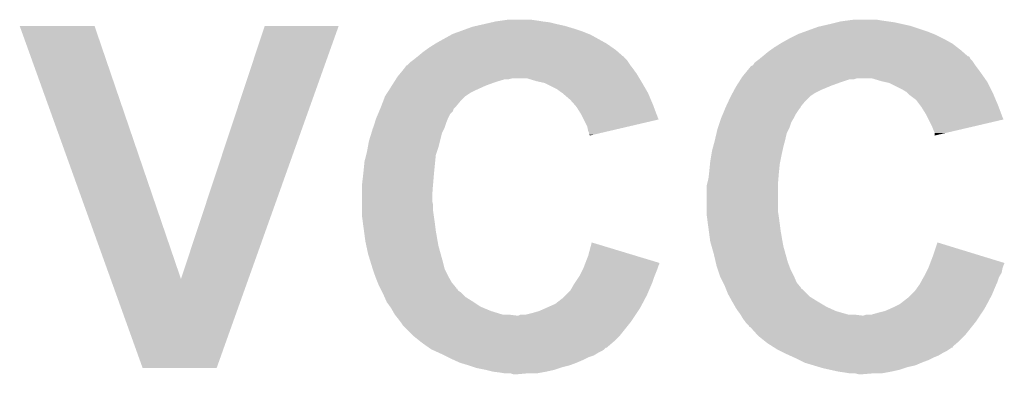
# Model space of a CAD drawing. Extents: x -0.05 to 0.95, y -0.15 to 2.1.
# Tile 16 of 35: x 0.336 to 0.4465, y 0.3623 to 0.4021. Entities that reach past the tile are written whole.
import ezdxf

# ---------------------------------------------------------------- set-up
doc = ezdxf.new("R2010")
doc.units = 0
doc.layers.add('HALL_CURRENT_24_V100_GTO', color=14, linetype='CONTINUOUS')

msp = doc.modelspace()

# ---------------------------------------------------------------- linework, layer by layer
at = {"layer": 'HALL_CURRENT_24_V100_GTO'}
for points in [[(0.34621, 0.373), (0.336, 0.4014), (0.3541, 0.373), (0.3444, 0.4014)], [(0.336, 0.4014), (0.336, 0.4014), (0.3444, 0.4014), (0.336, 0.4014)], [(0.3541, 0.373), (0.3635, 0.4014), (0.36167, 0.373), (0.3718, 0.4014)], [(0.3635, 0.4014), (0.3635, 0.4014), (0.3718, 0.4014), (0.3635, 0.4014)], [(0.38625, 0.4011), (0.3868, 0.4013), (0.3982, 0.4011), (0.39753, 0.4013)], [(0.3868, 0.4013), (0.38723, 0.4014), (0.39753, 0.4013), (0.3972, 0.4014)], [(0.38723, 0.4014), (0.3881, 0.4016), (0.3972, 0.4014), (0.3963, 0.4016)], [(0.3881, 0.4016), (0.38897, 0.4018), (0.3963, 0.4016), (0.3955, 0.4018)], [(0.38897, 0.4018), (0.3894, 0.4019), (0.3955, 0.4018), (0.3947, 0.4019)], [(0.3894, 0.4019), (0.3901, 0.402), (0.3947, 0.4019), (0.3941, 0.402)], [(0.3901, 0.402), (0.3908, 0.4021), (0.3941, 0.402), (0.3934, 0.4021)], [(0.42423, 0.4008), (0.4256, 0.4013), (0.4378, 0.4008), (0.4363, 0.4013)], [(0.4256, 0.4013), (0.42603, 0.4014), (0.4363, 0.4013), (0.436, 0.4014)], [(0.42603, 0.4014), (0.4269, 0.4016), (0.436, 0.4014), (0.4351, 0.4016)], [(0.4269, 0.4016), (0.4277, 0.4018), (0.4351, 0.4016), (0.4342, 0.4018)], [(0.4277, 0.4018), (0.4281, 0.4019), (0.4342, 0.4018), (0.4335, 0.4019)], [(0.4281, 0.4019), (0.42885, 0.402), (0.4335, 0.4019), (0.4328, 0.402)], [(0.42885, 0.402), (0.4296, 0.4021), (0.4328, 0.402), (0.4322, 0.4021)], [(0.3828, 0.3995), (0.38442, 0.4004), (0.40172, 0.3995), (0.4001, 0.4004)], [(0.38442, 0.4004), (0.3846, 0.4005), (0.4001, 0.4004), (0.39985, 0.4005)], [(0.3846, 0.4005), (0.38543, 0.4008), (0.39985, 0.4005), (0.3991, 0.4008)], [(0.38543, 0.4008), (0.38625, 0.4011), (0.3991, 0.4008), (0.3982, 0.4011)], [(0.4224, 0.4), (0.4232, 0.4004), (0.4396, 0.4), (0.4388, 0.4004)], [(0.4232, 0.4004), (0.4234, 0.4005), (0.4388, 0.4004), (0.43855, 0.4005)], [(0.4234, 0.4005), (0.42423, 0.4008), (0.43855, 0.4005), (0.4378, 0.4008)], [(0.38158, 0.3987), (0.382, 0.399), (0.4029, 0.3987), (0.40247, 0.399)], [(0.382, 0.399), (0.38264, 0.3994), (0.40247, 0.399), (0.4019, 0.3994)], [(0.38264, 0.3994), (0.3828, 0.3995), (0.4019, 0.3994), (0.40172, 0.3995)], [(0.42028, 0.3987), (0.4207, 0.399), (0.4416, 0.3987), (0.44121, 0.399)], [(0.4207, 0.399), (0.42134, 0.3994), (0.44121, 0.399), (0.4407, 0.3994)], [(0.42134, 0.3994), (0.4215, 0.3995), (0.4407, 0.3994), (0.44052, 0.3995)], [(0.4215, 0.3995), (0.42222, 0.3999), (0.44052, 0.3995), (0.4398, 0.3999)], [(0.42222, 0.3999), (0.4224, 0.4), (0.4398, 0.3999), (0.4396, 0.4)], [(0.3802, 0.3976), (0.38057, 0.3979), (0.4041, 0.3976), (0.4038, 0.3979)], [(0.38057, 0.3979), (0.3807, 0.398), (0.4038, 0.3979), (0.4038, 0.398)], [(0.3807, 0.398), (0.3813, 0.3985), (0.4037, 0.398), (0.40313, 0.3985)], [(0.3807, 0.398), (0.3807, 0.398), (0.4038, 0.398), (0.4037, 0.398)], [(0.3813, 0.3985), (0.38158, 0.3987), (0.40313, 0.3985), (0.4029, 0.3987)], [(0.41903, 0.3977), (0.41927, 0.3979), (0.4427, 0.3977), (0.4426, 0.3979)], [(0.41927, 0.3979), (0.4194, 0.398), (0.4426, 0.3979), (0.4425, 0.398)], [(0.4194, 0.398), (0.42, 0.3985), (0.4424, 0.398), (0.44183, 0.3985)], [(0.4194, 0.398), (0.4194, 0.398), (0.4425, 0.398), (0.4424, 0.398)], [(0.42, 0.3985), (0.42028, 0.3987), (0.44183, 0.3985), (0.4416, 0.3987)], [(0.37873, 0.3961), (0.3793, 0.3968), (0.4052, 0.3961), (0.40468, 0.3968)], [(0.3793, 0.3969), (0.3795, 0.397), (0.4046, 0.3969), (0.40453, 0.397)], [(0.3793, 0.3968), (0.3793, 0.3969), (0.40468, 0.3968), (0.4046, 0.3969)], [(0.3795, 0.397), (0.3798, 0.3973), (0.40453, 0.397), (0.40433, 0.3973)], [(0.3798, 0.3973), (0.38007, 0.3975), (0.40433, 0.3973), (0.4042, 0.3975)], [(0.38007, 0.3975), (0.3802, 0.3976), (0.4042, 0.3975), (0.4041, 0.3976)], [(0.41743, 0.3961), (0.418, 0.3968), (0.4439, 0.3961), (0.44338, 0.3968)], [(0.418, 0.3968), (0.4181, 0.3969), (0.44338, 0.3968), (0.4433, 0.3969)], [(0.4181, 0.3969), (0.4183, 0.397), (0.4433, 0.3969), (0.44323, 0.397)], [(0.4183, 0.397), (0.4185, 0.3973), (0.44323, 0.397), (0.44303, 0.3973)], [(0.4185, 0.3973), (0.41877, 0.3975), (0.44303, 0.3973), (0.4429, 0.3975)], [(0.41877, 0.3975), (0.4189, 0.3976), (0.4429, 0.3975), (0.4428, 0.3976)], [(0.4189, 0.3976), (0.41903, 0.3977), (0.4428, 0.3976), (0.4427, 0.3977)], [(0.37827, 0.3955), (0.3784, 0.3957), (0.40556, 0.3955), (0.40544, 0.3957)], [(0.3784, 0.3957), (0.37873, 0.3961), (0.40544, 0.3957), (0.4052, 0.3961)], [(0.41697, 0.3955), (0.4171, 0.3957), (0.44432, 0.3955), (0.44418, 0.3957)], [(0.4171, 0.3957), (0.41743, 0.3961), (0.44418, 0.3957), (0.4439, 0.3961)], [(0.37745, 0.3942), (0.37776, 0.3947), (0.3872, 0.3942), (0.3883, 0.3947)], [(0.37776, 0.3947), (0.37802, 0.3951), (0.3883, 0.3947), (0.3894, 0.3951)], [(0.37802, 0.3951), (0.37821, 0.3954), (0.3894, 0.3951), (0.3904, 0.3954)], [(0.37821, 0.3954), (0.37827, 0.3955), (0.3908, 0.3954), (0.3912, 0.3955)], [(0.394, 0.3952), (0.393, 0.3955), (0.40574, 0.3952), (0.40556, 0.3955)], [(0.39445, 0.3951), (0.394, 0.3952), (0.4058, 0.3951), (0.40574, 0.3952)], [(0.3949, 0.395), (0.39445, 0.3951), (0.40586, 0.395), (0.4058, 0.3951)], [(0.3963, 0.3943), (0.3949, 0.395), (0.40627, 0.3943), (0.40586, 0.395)], [(0.41618, 0.3942), (0.4164, 0.3946), (0.4259, 0.3942), (0.42686, 0.3946)], [(0.4164, 0.3946), (0.41646, 0.3947), (0.42686, 0.3946), (0.4271, 0.3947)], [(0.41646, 0.3947), (0.41672, 0.3951), (0.4271, 0.3947), (0.4282, 0.3951)], [(0.41672, 0.3951), (0.41691, 0.3954), (0.4282, 0.3951), (0.4291, 0.3954)], [(0.41691, 0.3954), (0.41697, 0.3955), (0.4296, 0.3954), (0.4299, 0.3955)], [(0.41691, 0.3954), (0.41691, 0.3954), (0.4291, 0.3954), (0.4296, 0.3954)], [(0.41697, 0.3955), (0.41697, 0.3955), (0.4299, 0.3955), (0.4317, 0.3955)], [(0.4327, 0.3952), (0.4317, 0.3955), (0.44453, 0.3952), (0.44432, 0.3955)], [(0.43315, 0.3951), (0.4327, 0.3952), (0.4446, 0.3951), (0.44453, 0.3952)], [(0.4336, 0.395), (0.43315, 0.3951), (0.44465, 0.395), (0.4446, 0.3951)], [(0.435, 0.3943), (0.4336, 0.395), (0.445, 0.3943), (0.44465, 0.395)], [(0.37681, 0.393), (0.377, 0.3935), (0.3855, 0.393), (0.386, 0.3935)], [(0.377, 0.3935), (0.37725, 0.3939), (0.386, 0.3935), (0.3866, 0.3939)], [(0.37725, 0.3939), (0.37745, 0.3942), (0.3866, 0.3939), (0.3872, 0.3942)], [(0.3967, 0.394), (0.3963, 0.3943), (0.40644, 0.394), (0.40627, 0.3943)], [(0.39685, 0.3939), (0.3967, 0.394), (0.4065, 0.3939), (0.40644, 0.394)], [(0.397, 0.3938), (0.39685, 0.3939), (0.40654, 0.3938), (0.4065, 0.3939)], [(0.3971, 0.3937), (0.397, 0.3938), (0.40659, 0.3937), (0.40654, 0.3938)], [(0.3978, 0.3931), (0.3971, 0.3937), (0.40684, 0.3931), (0.40659, 0.3937)], [(0.41557, 0.393), (0.4158, 0.3935), (0.4242, 0.393), (0.4247, 0.3935)], [(0.4158, 0.3935), (0.41602, 0.3939), (0.4247, 0.3935), (0.4253, 0.3939)], [(0.41602, 0.3939), (0.41618, 0.3942), (0.4253, 0.3939), (0.4259, 0.3942)], [(0.4355, 0.394), (0.435, 0.3943), (0.44515, 0.394), (0.445, 0.3943)], [(0.4356, 0.3939), (0.4355, 0.394), (0.4452, 0.3939), (0.44515, 0.394)], [(0.4358, 0.3937), (0.4356, 0.3939), (0.44529, 0.3937), (0.4452, 0.3939)], [(0.4366, 0.3931), (0.4358, 0.3937), (0.44554, 0.3931), (0.44529, 0.3937)], [(0.3765, 0.3922), (0.37658, 0.3924), (0.3848, 0.3922), (0.385, 0.3924)], [(0.37658, 0.3924), (0.37681, 0.393), (0.385, 0.3924), (0.3855, 0.393)], [(0.39833, 0.3925), (0.3978, 0.3931), (0.4071, 0.3925), (0.40684, 0.3931)], [(0.3985, 0.3923), (0.39833, 0.3925), (0.40717, 0.3923), (0.4071, 0.3925)], [(0.399, 0.3915), (0.3985, 0.3923), (0.40747, 0.3915), (0.40717, 0.3923)], [(0.4152, 0.3922), (0.41529, 0.3924), (0.4236, 0.3922), (0.4237, 0.3924)], [(0.41529, 0.3924), (0.41557, 0.393), (0.4237, 0.3924), (0.4242, 0.393)], [(0.43705, 0.3925), (0.4366, 0.3931), (0.4458, 0.3925), (0.44554, 0.3931)], [(0.4372, 0.3923), (0.43705, 0.3925), (0.44587, 0.3923), (0.4458, 0.3925)], [(0.4377, 0.3915), (0.4372, 0.3923), (0.44617, 0.3915), (0.44587, 0.3923)], [(0.37604, 0.3911), (0.37621, 0.3915), (0.3841, 0.3911), (0.3843, 0.3915)], [(0.37621, 0.3915), (0.37633, 0.3918), (0.3843, 0.3915), (0.3846, 0.3918)], [(0.37633, 0.3918), (0.37646, 0.3921), (0.3846, 0.3918), (0.3847, 0.3921)], [(0.37646, 0.3921), (0.3765, 0.3922), (0.3847, 0.3921), (0.3848, 0.3922)], [(0.3993, 0.3909), (0.399, 0.3915), (0.4077, 0.3909), (0.40747, 0.3915)], [(0.41474, 0.3911), (0.41491, 0.3915), (0.4229, 0.3911), (0.4231, 0.3915)], [(0.41491, 0.3915), (0.41516, 0.3921), (0.4231, 0.3915), (0.4235, 0.3921)], [(0.41516, 0.3921), (0.4152, 0.3922), (0.4235, 0.3921), (0.4236, 0.3922)], [(0.438, 0.3909), (0.4377, 0.3915), (0.4464, 0.3909), (0.44617, 0.3915)], [(0.37567, 0.39), (0.37587, 0.3906), (0.3837, 0.39), (0.3839, 0.3906)], [(0.37587, 0.3906), (0.376, 0.391), (0.3839, 0.3906), (0.38406, 0.391)], [(0.376, 0.391), (0.37604, 0.3911), (0.38406, 0.391), (0.3841, 0.3911)], [(0.3997, 0.3901), (0.3993, 0.3909), (0.40428, 0.3901), (0.4077, 0.3909)], [(0.3998, 0.3896), (0.3997, 0.3901), (0.40214, 0.3896), (0.40428, 0.3901)], [(0.41437, 0.39), (0.41457, 0.3906), (0.4224, 0.39), (0.4226, 0.3906)], [(0.41457, 0.3906), (0.4147, 0.391), (0.4226, 0.3906), (0.42284, 0.391)], [(0.4147, 0.391), (0.41474, 0.3911), (0.42284, 0.391), (0.4229, 0.3911)], [(0.4384, 0.3901), (0.438, 0.3909), (0.44298, 0.3901), (0.4464, 0.3909)], [(0.4386, 0.3896), (0.4384, 0.3901), (0.44083, 0.3896), (0.44298, 0.3901)], [(0.3752, 0.3885), (0.37548, 0.3894), (0.38317, 0.3885), (0.3834, 0.3894)], [(0.37548, 0.3894), (0.3756, 0.3898), (0.3834, 0.3894), (0.3836, 0.3898)], [(0.3756, 0.3898), (0.37567, 0.39), (0.3836, 0.3898), (0.3837, 0.39)], [(0.3999, 0.3894), (0.3998, 0.3896), (0.40128, 0.3894), (0.40214, 0.3896)], [(0.3999, 0.3892), (0.3999, 0.3894), (0.40043, 0.3892), (0.40128, 0.3894)], [(0.4, 0.3891), (0.3999, 0.3892), (0.4, 0.3891), (0.40043, 0.3892)], [(0.414, 0.3885), (0.41421, 0.3894), (0.42188, 0.3885), (0.4221, 0.3894)], [(0.41421, 0.3894), (0.4143, 0.3898), (0.4221, 0.3894), (0.4223, 0.3898)], [(0.4143, 0.3898), (0.41437, 0.39), (0.4223, 0.3898), (0.4224, 0.39)], [(0.4387, 0.3894), (0.4386, 0.3896), (0.43998, 0.3894), (0.44083, 0.3896)], [(0.4387, 0.3891), (0.4387, 0.3894), (0.4387, 0.3891), (0.43998, 0.3894)], [(0.37507, 0.3878), (0.3752, 0.3885), (0.383, 0.3878), (0.38317, 0.3885)], [(0.41381, 0.3878), (0.414, 0.3885), (0.4217, 0.3878), (0.42188, 0.3885)], [(0.3747, 0.3862), (0.37488, 0.3869), (0.38263, 0.3862), (0.3827, 0.3869)], [(0.37488, 0.3869), (0.375, 0.3874), (0.3827, 0.3869), (0.38287, 0.3874)], [(0.375, 0.3874), (0.37507, 0.3878), (0.38287, 0.3874), (0.383, 0.3878)], [(0.4135, 0.3862), (0.41362, 0.3869), (0.42136, 0.3862), (0.4215, 0.3869)], [(0.41362, 0.3869), (0.4137, 0.3874), (0.4215, 0.3869), (0.42161, 0.3874)], [(0.4137, 0.3874), (0.41381, 0.3878), (0.42161, 0.3874), (0.4217, 0.3878)], [(0.3746, 0.3852), (0.3747, 0.3862), (0.38253, 0.3852), (0.38263, 0.3862)], [(0.4134, 0.3852), (0.41347, 0.3859), (0.42123, 0.3852), (0.4213, 0.3859)], [(0.41347, 0.3859), (0.4135, 0.3862), (0.4213, 0.3859), (0.42136, 0.3862)], [(0.3745, 0.3843), (0.37457, 0.3849), (0.38245, 0.3843), (0.3825, 0.3849)], [(0.37457, 0.3849), (0.3746, 0.3852), (0.3825, 0.3849), (0.38253, 0.3852)], [(0.4133, 0.3843), (0.41337, 0.3849), (0.42115, 0.3843), (0.4212, 0.3849)], [(0.41337, 0.3849), (0.4134, 0.3852), (0.4212, 0.3849), (0.42123, 0.3852)], [(0.3744, 0.3835), (0.37443, 0.3837), (0.38238, 0.3835), (0.3824, 0.3837)], [(0.3744, 0.3824), (0.3744, 0.3835), (0.3823, 0.3824), (0.38238, 0.3835)], [(0.37443, 0.3837), (0.3745, 0.3843), (0.3824, 0.3837), (0.38245, 0.3843)], [(0.4131, 0.3835), (0.41315, 0.3837), (0.4211, 0.3835), (0.4211, 0.3837)], [(0.4131, 0.3806), (0.4131, 0.3835), (0.4211, 0.3806), (0.4211, 0.3835)], [(0.41315, 0.3837), (0.4133, 0.3843), (0.4211, 0.3837), (0.42115, 0.3843)], [(0.3744, 0.3817), (0.3744, 0.3824), (0.3823, 0.3817), (0.3823, 0.3824)], [(0.3744, 0.3813), (0.3744, 0.3817), (0.3824, 0.3813), (0.3823, 0.3817)], [(0.3744, 0.3806), (0.3744, 0.3813), (0.3824, 0.3806), (0.3824, 0.3813)], [(0.3744, 0.3802), (0.3744, 0.3806), (0.38246, 0.3802), (0.3824, 0.3806)], [(0.37453, 0.3792), (0.3744, 0.3802), (0.3826, 0.3792), (0.38246, 0.3802)], [(0.4131, 0.3802), (0.4131, 0.3806), (0.42116, 0.3802), (0.4211, 0.3806)], [(0.41323, 0.3792), (0.4131, 0.3802), (0.4213, 0.3792), (0.42116, 0.3802)], [(0.37464, 0.3784), (0.37453, 0.3792), (0.3827, 0.3784), (0.3826, 0.3792)], [(0.41334, 0.3784), (0.41323, 0.3792), (0.4214, 0.3784), (0.4213, 0.3792)], [(0.3748, 0.3772), (0.37464, 0.3784), (0.38291, 0.3772), (0.3827, 0.3784)], [(0.4135, 0.3772), (0.41334, 0.3784), (0.42161, 0.3772), (0.4214, 0.3784)], [(0.37491, 0.3767), (0.3748, 0.3772), (0.383, 0.3767), (0.38291, 0.3772)], [(0.3998, 0.3756), (0.4002, 0.3771), (0.40515, 0.3756), (0.4002, 0.3771)], [(0.41364, 0.3767), (0.4135, 0.3772), (0.4217, 0.3767), (0.42161, 0.3772)], [(0.4385, 0.3756), (0.439, 0.3771), (0.44389, 0.3756), (0.439, 0.3771)], [(0.3751, 0.3758), (0.37491, 0.3767), (0.38325, 0.3758), (0.383, 0.3767)], [(0.37538, 0.3749), (0.3751, 0.3758), (0.3835, 0.3749), (0.38325, 0.3758)], [(0.4139, 0.3758), (0.41364, 0.3767), (0.42195, 0.3758), (0.4217, 0.3767)], [(0.41411, 0.3749), (0.4139, 0.3758), (0.4222, 0.3749), (0.42195, 0.3758)], [(0.3755, 0.3745), (0.37538, 0.3749), (0.3836, 0.3745), (0.3835, 0.3749)], [(0.39938, 0.3745), (0.39945, 0.3747), (0.4077, 0.3745), (0.4078, 0.3747)], [(0.39945, 0.3747), (0.39949, 0.3748), (0.4078, 0.3747), (0.4078, 0.3748)], [(0.39949, 0.3748), (0.3998, 0.3756), (0.4078, 0.3748), (0.40515, 0.3756)], [(0.4142, 0.3745), (0.41411, 0.3749), (0.42235, 0.3745), (0.4222, 0.3749)], [(0.43808, 0.3745), (0.43815, 0.3747), (0.4464, 0.3745), (0.4465, 0.3747)], [(0.43815, 0.3747), (0.43819, 0.3748), (0.4465, 0.3747), (0.4465, 0.3748)], [(0.43819, 0.3748), (0.4385, 0.3756), (0.4465, 0.3748), (0.44389, 0.3756)], [(0.37563, 0.3741), (0.3755, 0.3745), (0.3837, 0.3741), (0.3836, 0.3745)], [(0.3759, 0.3733), (0.37563, 0.3741), (0.3841, 0.3733), (0.3837, 0.3741)], [(0.3988, 0.3733), (0.39925, 0.3742), (0.40724, 0.3733), (0.4076, 0.3742)], [(0.39925, 0.3742), (0.3993, 0.3743), (0.4076, 0.3742), (0.40763, 0.3743)], [(0.3993, 0.3743), (0.39938, 0.3745), (0.40763, 0.3743), (0.4077, 0.3745)], [(0.41433, 0.3741), (0.4142, 0.3745), (0.4225, 0.3741), (0.42235, 0.3745)], [(0.4146, 0.3733), (0.41433, 0.3741), (0.4229, 0.3733), (0.4225, 0.3741)], [(0.4375, 0.3733), (0.4377, 0.3737), (0.44596, 0.3733), (0.4462, 0.3737)], [(0.4377, 0.3737), (0.43795, 0.3742), (0.4462, 0.3737), (0.4463, 0.3742)], [(0.43795, 0.3742), (0.438, 0.3743), (0.4463, 0.3742), (0.44633, 0.3743)], [(0.438, 0.3743), (0.43808, 0.3745), (0.44633, 0.3743), (0.4464, 0.3745)], [(0.3498, 0.363), (0.34621, 0.373), (0.3581, 0.363), (0.36167, 0.373)], [(0.37618, 0.3726), (0.3759, 0.3733), (0.3845, 0.3726), (0.3841, 0.3733)], [(0.3763, 0.3723), (0.37618, 0.3726), (0.38475, 0.3723), (0.3845, 0.3726)], [(0.3978, 0.3717), (0.3982, 0.3724), (0.40661, 0.3717), (0.40691, 0.3724)], [(0.3982, 0.3724), (0.39833, 0.3726), (0.40691, 0.3724), (0.407, 0.3726)], [(0.39833, 0.3726), (0.39873, 0.3732), (0.407, 0.3726), (0.4072, 0.3732)], [(0.39873, 0.3732), (0.3988, 0.3733), (0.4072, 0.3732), (0.40724, 0.3733)], [(0.41495, 0.3726), (0.4146, 0.3733), (0.4232, 0.3726), (0.4229, 0.3733)], [(0.4151, 0.3723), (0.41495, 0.3726), (0.42345, 0.3723), (0.4232, 0.3726)], [(0.4365, 0.3717), (0.437, 0.3724), (0.44531, 0.3717), (0.44561, 0.3724)], [(0.437, 0.3724), (0.43711, 0.3726), (0.44561, 0.3724), (0.4457, 0.3726)], [(0.43711, 0.3726), (0.43744, 0.3732), (0.4457, 0.3726), (0.4459, 0.3732)], [(0.43744, 0.3732), (0.4375, 0.3733), (0.4459, 0.3732), (0.44596, 0.3733)], [(0.37645, 0.372), (0.3763, 0.3723), (0.385, 0.372), (0.38475, 0.3723)], [(0.3765, 0.3719), (0.37645, 0.372), (0.385, 0.3719), (0.385, 0.372)], [(0.3766, 0.3717), (0.3765, 0.3719), (0.3852, 0.3717), (0.3851, 0.3719)], [(0.3765, 0.3719), (0.3765, 0.3719), (0.3851, 0.3719), (0.385, 0.3719)], [(0.3767, 0.3715), (0.3766, 0.3717), (0.3855, 0.3715), (0.3852, 0.3717)], [(0.3768, 0.3713), (0.3767, 0.3715), (0.3857, 0.3713), (0.3855, 0.3715)], [(0.37693, 0.371), (0.3768, 0.3713), (0.386, 0.371), (0.3857, 0.3713)], [(0.3973, 0.3712), (0.3978, 0.3717), (0.4064, 0.3712), (0.40661, 0.3717)], [(0.41522, 0.372), (0.4151, 0.3723), (0.4237, 0.372), (0.42345, 0.3723)], [(0.41526, 0.3719), (0.41522, 0.372), (0.4237, 0.3719), (0.4237, 0.372)], [(0.4155, 0.3713), (0.41526, 0.3719), (0.4244, 0.3713), (0.4238, 0.3719)], [(0.41526, 0.3719), (0.41526, 0.3719), (0.4238, 0.3719), (0.4237, 0.3719)], [(0.41567, 0.371), (0.4155, 0.3713), (0.4247, 0.371), (0.4244, 0.3713)], [(0.436, 0.3712), (0.4365, 0.3717), (0.4451, 0.3712), (0.44531, 0.3717)], [(0.37716, 0.3705), (0.37693, 0.371), (0.3868, 0.3705), (0.386, 0.371)], [(0.3772, 0.3704), (0.37716, 0.3705), (0.38695, 0.3704), (0.3868, 0.3705)], [(0.37756, 0.3699), (0.3772, 0.3704), (0.3877, 0.3699), (0.38695, 0.3704)], [(0.39497, 0.3697), (0.3961, 0.3702), (0.4056, 0.3697), (0.40587, 0.3702)], [(0.3961, 0.3702), (0.397, 0.3709), (0.40587, 0.3702), (0.40624, 0.3709)], [(0.397, 0.3709), (0.3973, 0.3712), (0.40624, 0.3709), (0.4064, 0.3712)], [(0.41594, 0.3705), (0.41567, 0.371), (0.4255, 0.3705), (0.4247, 0.371)], [(0.416, 0.3704), (0.41594, 0.3705), (0.42567, 0.3704), (0.4255, 0.3705)], [(0.41629, 0.3699), (0.416, 0.3704), (0.4265, 0.3699), (0.42567, 0.3704)], [(0.434, 0.3698), (0.4348, 0.3702), (0.44435, 0.3698), (0.44457, 0.3702)], [(0.4348, 0.3702), (0.4357, 0.3709), (0.44457, 0.3702), (0.44494, 0.3709)], [(0.4357, 0.3709), (0.436, 0.3712), (0.44494, 0.3709), (0.4451, 0.3712)], [(0.3777, 0.3697), (0.37756, 0.3699), (0.38818, 0.3697), (0.3877, 0.3699)], [(0.37787, 0.3694), (0.3777, 0.3697), (0.3889, 0.3694), (0.38818, 0.3697)], [(0.3781, 0.369), (0.37787, 0.3694), (0.3902, 0.369), (0.3889, 0.3694)], [(0.3928, 0.369), (0.3936, 0.3692), (0.40513, 0.369), (0.40527, 0.3692)], [(0.3936, 0.3692), (0.3943, 0.3694), (0.40527, 0.3692), (0.4054, 0.3694)], [(0.3943, 0.3694), (0.39497, 0.3697), (0.4054, 0.3694), (0.4056, 0.3697)], [(0.4164, 0.3697), (0.41629, 0.3699), (0.42694, 0.3697), (0.4265, 0.3699)], [(0.41661, 0.3694), (0.4164, 0.3697), (0.4276, 0.3694), (0.42694, 0.3697)], [(0.4169, 0.369), (0.41661, 0.3694), (0.429, 0.369), (0.4276, 0.3694)], [(0.4316, 0.369), (0.4323, 0.3692), (0.44383, 0.369), (0.44397, 0.3692)], [(0.4323, 0.3692), (0.4331, 0.3694), (0.44397, 0.3692), (0.4441, 0.3694)], [(0.4331, 0.3694), (0.43378, 0.3697), (0.4441, 0.3694), (0.4443, 0.3697)], [(0.43378, 0.3697), (0.434, 0.3698), (0.4443, 0.3697), (0.44435, 0.3698)], [(0.37818, 0.3689), (0.3781, 0.369), (0.3917, 0.3689), (0.3909, 0.369)], [(0.3785, 0.3685), (0.37818, 0.3689), (0.4048, 0.3685), (0.40507, 0.3689)], [(0.37872, 0.3682), (0.3785, 0.3685), (0.4046, 0.3682), (0.4048, 0.3685)], [(0.3788, 0.3681), (0.37872, 0.3682), (0.40452, 0.3681), (0.4046, 0.3682)], [(0.379, 0.3678), (0.3788, 0.3681), (0.40428, 0.3678), (0.40452, 0.3681)], [(0.392, 0.3689), (0.3922, 0.369), (0.40507, 0.3689), (0.40513, 0.369)], [(0.41696, 0.3689), (0.4169, 0.369), (0.4305, 0.3689), (0.4297, 0.369)], [(0.4172, 0.3685), (0.41696, 0.3689), (0.4435, 0.3685), (0.44377, 0.3689)], [(0.41743, 0.3682), (0.4172, 0.3685), (0.4433, 0.3682), (0.4435, 0.3685)], [(0.4175, 0.3681), (0.41743, 0.3682), (0.44322, 0.3681), (0.4433, 0.3682)], [(0.4178, 0.3678), (0.4175, 0.3681), (0.44298, 0.3678), (0.44322, 0.3681)], [(0.4307, 0.3689), (0.431, 0.369), (0.44377, 0.3689), (0.44383, 0.369)], [(0.3801, 0.3667), (0.379, 0.3678), (0.4034, 0.3667), (0.40428, 0.3678)], [(0.4179, 0.3676), (0.4178, 0.3678), (0.44282, 0.3676), (0.44298, 0.3678)], [(0.41881, 0.3667), (0.418, 0.3676), (0.4421, 0.3667), (0.44282, 0.3676)], [(0.3802, 0.3666), (0.3801, 0.3667), (0.4033, 0.3666), (0.4034, 0.3667)], [(0.38095, 0.366), (0.3802, 0.3666), (0.4027, 0.366), (0.4033, 0.3666)], [(0.3812, 0.3658), (0.38095, 0.366), (0.40247, 0.3658), (0.4027, 0.366)], [(0.38177, 0.3654), (0.3812, 0.3658), (0.402, 0.3654), (0.40247, 0.3658)], [(0.4189, 0.3666), (0.41881, 0.3667), (0.442, 0.3666), (0.4421, 0.3667)], [(0.41965, 0.366), (0.4189, 0.3666), (0.4414, 0.366), (0.442, 0.3666)], [(0.4199, 0.3658), (0.41965, 0.366), (0.44117, 0.3658), (0.4414, 0.366)], [(0.42053, 0.3654), (0.4199, 0.3658), (0.4407, 0.3654), (0.44117, 0.3658)], [(0.38191, 0.3653), (0.38177, 0.3654), (0.4019, 0.3653), (0.402, 0.3654)], [(0.3822, 0.3651), (0.38191, 0.3653), (0.4016, 0.3651), (0.4018, 0.3653)], [(0.38191, 0.3653), (0.38191, 0.3653), (0.4018, 0.3653), (0.4019, 0.3653)], [(0.38264, 0.3649), (0.3822, 0.3651), (0.4013, 0.3649), (0.4016, 0.3651)], [(0.38308, 0.3647), (0.38264, 0.3649), (0.4009, 0.3647), (0.4013, 0.3649)], [(0.3833, 0.3646), (0.38308, 0.3647), (0.40073, 0.3646), (0.4009, 0.3647)], [(0.42069, 0.3653), (0.42053, 0.3654), (0.4407, 0.3653), (0.4407, 0.3654)], [(0.421, 0.3651), (0.42069, 0.3653), (0.4403, 0.3651), (0.4406, 0.3653)], [(0.42069, 0.3653), (0.42069, 0.3653), (0.4406, 0.3653), (0.4407, 0.3653)], [(0.4214, 0.3649), (0.421, 0.3651), (0.44, 0.3649), (0.4403, 0.3651)], [(0.4218, 0.3647), (0.4214, 0.3649), (0.4396, 0.3647), (0.44, 0.3649)], [(0.422, 0.3646), (0.4218, 0.3647), (0.43943, 0.3646), (0.4396, 0.3647)], [(0.3837, 0.3644), (0.3833, 0.3646), (0.4004, 0.3644), (0.40073, 0.3646)], [(0.3841, 0.3642), (0.3837, 0.3644), (0.3998, 0.3642), (0.4004, 0.3644)], [(0.3843, 0.3641), (0.3841, 0.3642), (0.3996, 0.3641), (0.3998, 0.3642)], [(0.38474, 0.3639), (0.3843, 0.3641), (0.3992, 0.3639), (0.3996, 0.3641)], [(0.3854, 0.3636), (0.38474, 0.3639), (0.3985, 0.3636), (0.3992, 0.3639)], [(0.3864, 0.3633), (0.3854, 0.3636), (0.3977, 0.3633), (0.3985, 0.3636)], [(0.42244, 0.3644), (0.422, 0.3646), (0.4391, 0.3644), (0.43943, 0.3646)], [(0.42288, 0.3642), (0.42244, 0.3644), (0.4386, 0.3642), (0.4391, 0.3644)], [(0.4231, 0.3641), (0.42288, 0.3642), (0.4384, 0.3641), (0.4386, 0.3642)], [(0.4235, 0.3639), (0.4231, 0.3641), (0.438, 0.3639), (0.4384, 0.3641)], [(0.4241, 0.3636), (0.4235, 0.3639), (0.4372, 0.3636), (0.438, 0.3639)], [(0.4251, 0.3633), (0.4241, 0.3636), (0.4365, 0.3633), (0.4372, 0.3636)], [(0.387, 0.3631), (0.3864, 0.3633), (0.3969, 0.3631), (0.3977, 0.3633)], [(0.3873, 0.363), (0.387, 0.3631), (0.3966, 0.363), (0.3969, 0.3631)], [(0.3883, 0.3628), (0.3873, 0.363), (0.396, 0.3628), (0.3966, 0.363)], [(0.3891, 0.3626), (0.3883, 0.3628), (0.3951, 0.3626), (0.396, 0.3628)], [(0.3899, 0.3625), (0.3891, 0.3626), (0.39455, 0.3625), (0.3951, 0.3626)], [(0.3905, 0.3624), (0.3899, 0.3625), (0.394, 0.3624), (0.39455, 0.3625)], [(0.42577, 0.3631), (0.4251, 0.3633), (0.4356, 0.3631), (0.4365, 0.3633)], [(0.4261, 0.363), (0.42577, 0.3631), (0.4353, 0.363), (0.4356, 0.3631)], [(0.427, 0.3628), (0.4261, 0.363), (0.4347, 0.3628), (0.4353, 0.363)], [(0.4279, 0.3626), (0.427, 0.3628), (0.4338, 0.3626), (0.4347, 0.3628)], [(0.4286, 0.3625), (0.4279, 0.3626), (0.43325, 0.3625), (0.4338, 0.3626)], [(0.4292, 0.3624), (0.4286, 0.3625), (0.4327, 0.3624), (0.43325, 0.3625)], [(0.3914, 0.3623), (0.3911, 0.3624), (0.3918, 0.3623), (0.3929, 0.3624)], [(0.4302, 0.3623), (0.4298, 0.3624), (0.4305, 0.3623), (0.4317, 0.3624)]]:
    msp.add_solid(points, dxfattribs=at)

doc.saveas('drawing.dxf')
